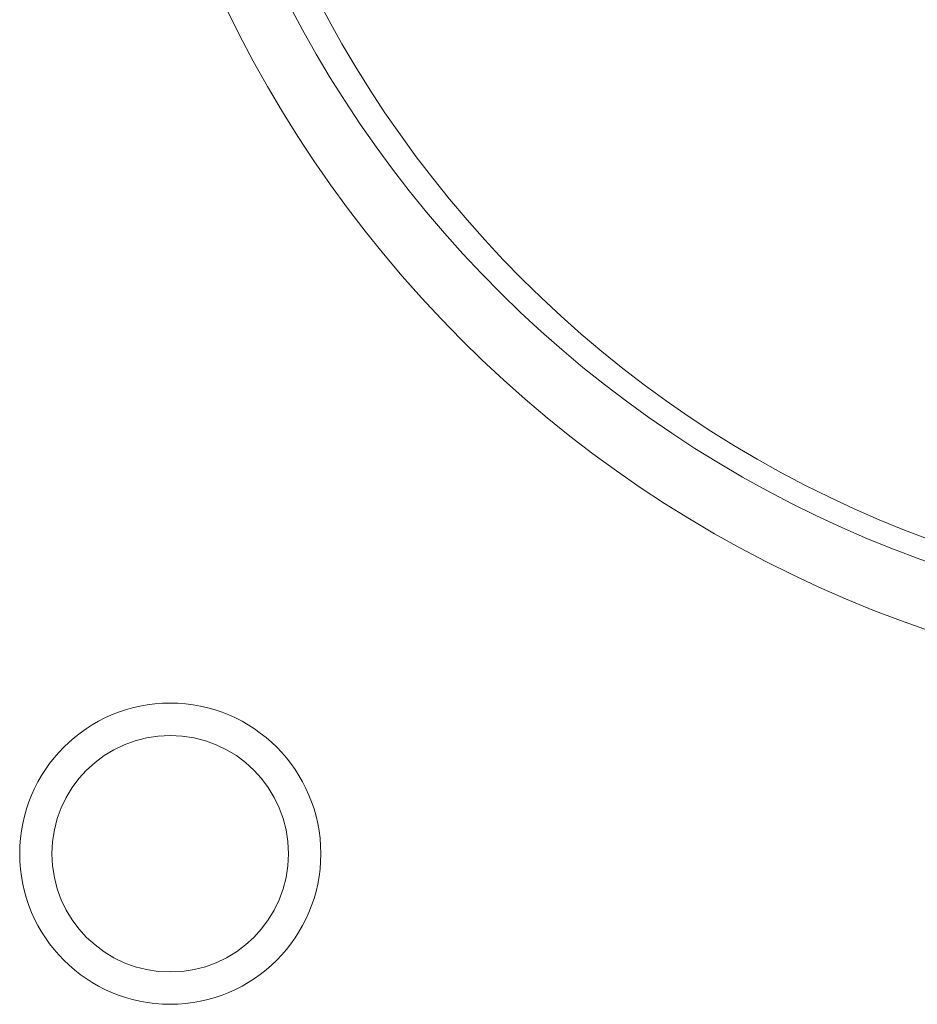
# Model space of a CAD drawing. Header units: millimetres. Extents: x -108 to 163, y -154 to 166.
# Tile 122 of 138: x 8 to 50, y 40 to 85. Entities that reach past the tile are written whole.
import ezdxf

# ---------------------------------------------------------------- set-up
doc = ezdxf.new("R2010")
doc.units = ezdxf.units.MM
doc.header["$MEASUREMENT"] = 0
doc.layers.add('Layer 1', color=7, linetype='Continuous')

msp = doc.modelspace()

# ---------------------------------------------------------------- linework, layer by layer
at = {"layer": 'Layer 1', "color": 14, "lineweight": 9}
for centre, major_axis in [((68.4113, 110.0712), (0, 55.8675)), ((15.4516, 46.8195), (0, 6.9576))]:
    msp.add_ellipse(centre, major_axis=major_axis, ratio=1, dxfattribs=at)
at = {"layer": 'Layer 1', "color": 52, "lineweight": 9}
for centre, major_axis, ratio in [((68.4114, 110.0712), (53.2751, 0), 0.9920038), ((68.4113, 110.0712), (0, 51.8988), 0.9999981)]:
    msp.add_ellipse(centre, major_axis=major_axis, ratio=ratio, dxfattribs=at)
at = {"layer": 'Layer 1', "color": 164, "lineweight": 9}
msp.add_ellipse((15.4516, 46.8195), major_axis=(0, 5.4645), ratio=1, dxfattribs=at)

doc.saveas('drawing.dxf')
